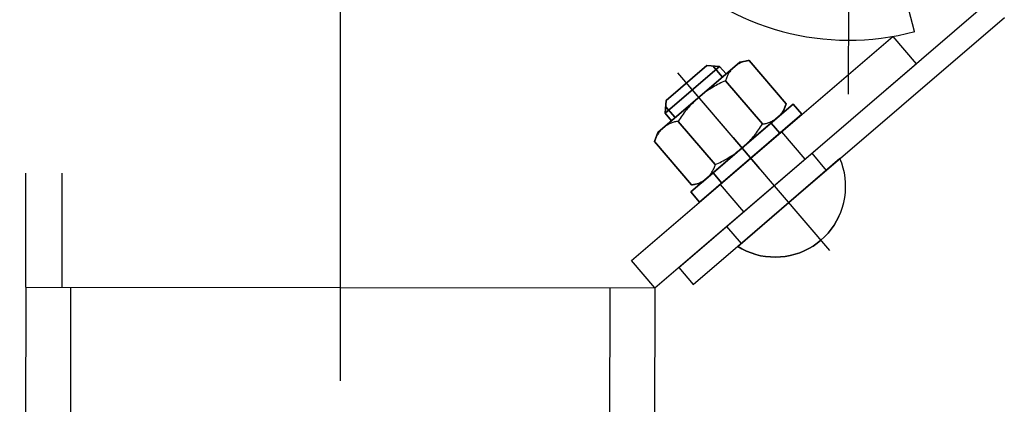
# Model space of a CAD drawing. Header units: metres. Extents: x -912764 to -454925, y -2226138 to -1112338.
# Tile 203 of 256: x -456306.5874 to -456306.3683, y -1112953.9793 to -1112953.8937. Entities that reach past the tile are written whole.
import ezdxf

# ---------------------------------------------------------------- set-up
doc = ezdxf.new("R2010")
doc.units = ezdxf.units.M
doc.linetypes.add('DASHDOT2', pattern=[0.375, 0.25, -0.0625, 0, -0.0625])
doc.linetypes.add('SOLID', pattern=[0])
doc.layers.add('025-OSY', color=4, linetype='DASHDOT2')
doc.layers.add('025-ZSvodidlo', color=1, linetype='Continuous')
doc.layers.add('_NOVÝ STAV', color=1, linetype='Continuous', lineweight=30)
doc.layers.add('_NOVÝ STAV - POPISKY KATASTR', color=7, linetype='Continuous', lineweight=30)

# ---------------------------------------------------------------- blocks, each defined once
blk = doc.blocks.new('A$C021ef3a7')
at = {"layer": '025-OSY', "color": 1}
for p, q in [((-0.16276, 0.43432), (-0.16276, -0.81393)), ((-0.04946, 0.3916), (-0.04968, 0.24806))]:
    blk.add_line(p, q, dxfattribs=at)
at = {"layer": '025-ZSvodidlo', "color": 1}
for p, q in [((-0.08743, 0.20953), (-0.01821, 0.26887)), ((-0.03491, 0.26198), (-0.03619, 0.26681)), ((-0.08417, 0.20574), (-0.01495, 0.26508)), ((-0.09795, 0.21105), (-0.0398, 0.2609)), ((-0.0398, 0.2609), (-0.03459, 0.25483)), ((-0.09274, 0.20498), (-0.03459, 0.25483)), ((-0.0538, 0.21333), (-0.08765, 0.25281)), ((-0.07138, 0.23383), (-0.08491, 0.24962)), ((-0.06454, 0.23969), (-0.05934, 0.23361)), ((-0.05782, 0.23492), (-0.05457, 0.23112)), ((-0.23274, 0.20518), (-0.23271, 0.23047)), ((-0.22471, 0.23046), (-0.22474, 0.20517)), ((-0.07821, 0.22797), (-0.073, 0.2219)), ((-0.0768, 0.21864), (-0.07355, 0.21485)), ((-0.09274, 0.20498), (-0.09795, 0.21105)), ((-0.08743, 0.20953), (-0.08417, 0.20574)), ((-0.23275, 0.20518), (-0.23409, -0.69553)), ((-0.23275, 0.20518), (-0.09274, 0.20498)), ((-0.22275, 0.20517), (-0.22409, -0.69595)), ((-0.10275, 0.20499), (-0.1041, -0.70093)), ((-0.09275, 0.20498), (-0.0941, -0.70134))]:
    blk.add_line(p, q, dxfattribs=at)
blk.add_arc((-0.04958, 0.31706), 0.057, 104.9152, 284.9152, dxfattribs=at)
for points in [[(-0.09207, 0.23953), (-0.09207, 0.23953, 0.0007), (-0.07385, 0.25515, 0.0007), (-0.07385, 0.25515)], [(-0.09047, 0.24381), (-0.09047, 0.24381, 0.0006), (-0.07832, 0.25422, 0.0006), (-0.07832, 0.25422)], [(-0.08114, 0.25444), (-0.08114, 0.25444, 0.0006), (-0.09025, 0.24663, 0.0006), (-0.09025, 0.24663)], [(-0.07832, 0.25422), (-0.07832, 0.25422, 0.0006), (-0.08114, 0.25444, 0.0006), (-0.08114, 0.25444)], [(-0.07771, 0.25185), (-0.07771, 0.25185, 0.0006), (-0.07985, 0.25434, 0.0006), (-0.07985, 0.25434)], [(-0.07689, 0.25255), (-0.07689, 0.25255, 0.0006), (-0.07832, 0.25422, 0.0006), (-0.07832, 0.25422)], [(-0.07491, 0.25424), (-0.07491, 0.25424, 0.0007), (-0.07507, 0.25411, 0.0007), (-0.07507, 0.25411)], [(-0.07475, 0.25436), (-0.07475, 0.25436, 0.0007), (-0.07491, 0.25424, 0.0007), (-0.07491, 0.25424)], [(-0.07459, 0.25448), (-0.07459, 0.25448, 0.0007), (-0.07475, 0.25436, 0.0007), (-0.07475, 0.25436)], [(-0.07442, 0.2546), (-0.07442, 0.2546, 0.0007), (-0.07459, 0.25448, 0.0007), (-0.07459, 0.25448)], [(-0.07424, 0.25471), (-0.07424, 0.25471, 0.0007), (-0.07442, 0.2546, 0.0007), (-0.07442, 0.2546)], [(-0.07407, 0.25481), (-0.07407, 0.25481, 0.0007), (-0.07424, 0.25471, 0.0007), (-0.07424, 0.25471)], [(-0.07389, 0.25491), (-0.07389, 0.25491, 0.0007), (-0.07407, 0.25481, 0.0007), (-0.07407, 0.25481)], [(-0.0737, 0.255), (-0.0737, 0.255, 0.0007), (-0.07389, 0.25491, 0.0007), (-0.07389, 0.25491)], [(-0.07385, 0.25515), (-0.07385, 0.25515, 0.0007), (-0.07174, 0.25555, 0.0007), (-0.07174, 0.25555)], [(-0.07352, 0.25508), (-0.07352, 0.25508, 0.0007), (-0.0737, 0.255, 0.0007), (-0.0737, 0.255)], [(-0.07333, 0.25516), (-0.07333, 0.25516, 0.0007), (-0.07352, 0.25508, 0.0007), (-0.07352, 0.25508)], [(-0.07314, 0.25523), (-0.07314, 0.25523, 0.0007), (-0.07333, 0.25516, 0.0007), (-0.07333, 0.25516)], [(-0.07294, 0.2553), (-0.07294, 0.2553, 0.0007), (-0.07314, 0.25523, 0.0007), (-0.07314, 0.25523)], [(-0.07275, 0.25535), (-0.07275, 0.25535, 0.0007), (-0.07294, 0.2553, 0.0007), (-0.07294, 0.2553)], [(-0.07255, 0.25541), (-0.07255, 0.25541, 0.0007), (-0.07275, 0.25535, 0.0007), (-0.07275, 0.25535)], [(-0.07235, 0.25545), (-0.07235, 0.25545, 0.0007), (-0.07255, 0.25541, 0.0007), (-0.07255, 0.25541)], [(-0.07215, 0.25549), (-0.07215, 0.25549, 0.0007), (-0.07235, 0.25545, 0.0007), (-0.07235, 0.25545)], [(-0.07195, 0.25552), (-0.07195, 0.25552, 0.0007), (-0.07215, 0.25549, 0.0007), (-0.07215, 0.25549)], [(-0.07174, 0.25555), (-0.07174, 0.25555, 0.0007), (-0.07195, 0.25552, 0.0007), (-0.07195, 0.25552)], [(-0.06351, 0.24594), (-0.06351, 0.24594, 0.0007), (-0.07174, 0.25555, 0.0007), (-0.07174, 0.25555)], [(-0.07657, 0.25219), (-0.07657, 0.25219, 0.0007), (-0.07666, 0.252, 0.0007), (-0.07666, 0.252)], [(-0.07648, 0.25237), (-0.07648, 0.25237, 0.0007), (-0.07657, 0.25219, 0.0007), (-0.07657, 0.25219)], [(-0.07638, 0.25255), (-0.07638, 0.25255, 0.0007), (-0.07648, 0.25237, 0.0007), (-0.07648, 0.25237)], [(-0.07627, 0.25272), (-0.07627, 0.25272, 0.0007), (-0.07638, 0.25255, 0.0007), (-0.07638, 0.25255)], [(-0.07616, 0.25289), (-0.07616, 0.25289, 0.0007), (-0.07627, 0.25272, 0.0007), (-0.07627, 0.25272)], [(-0.07604, 0.25306), (-0.07604, 0.25306, 0.0007), (-0.07616, 0.25289, 0.0007), (-0.07616, 0.25289)], [(-0.07592, 0.25322), (-0.07592, 0.25322, 0.0007), (-0.07604, 0.25306, 0.0007), (-0.07604, 0.25306)], [(-0.07579, 0.25338), (-0.07579, 0.25338, 0.0007), (-0.07592, 0.25322, 0.0007), (-0.07592, 0.25322)], [(-0.07566, 0.25354), (-0.07566, 0.25354, 0.0007), (-0.07579, 0.25338, 0.0007), (-0.07579, 0.25338)], [(-0.07552, 0.25369), (-0.07552, 0.25369, 0.0007), (-0.07566, 0.25354, 0.0007), (-0.07566, 0.25354)], [(-0.07537, 0.25383), (-0.07537, 0.25383, 0.0007), (-0.07552, 0.25369, 0.0007), (-0.07552, 0.25369)], [(-0.07523, 0.25397), (-0.07523, 0.25397, 0.0007), (-0.07537, 0.25383, 0.0007), (-0.07537, 0.25383)], [(-0.07507, 0.25411), (-0.07507, 0.25411, 0.0007), (-0.07523, 0.25397, 0.0007), (-0.07523, 0.25397)], [(-0.07945, 0.24982), (-0.07945, 0.24982, 0.0007), (-0.07979, 0.24962, 0.0007), (-0.07979, 0.24962)], [(-0.07911, 0.25001), (-0.07911, 0.25001, 0.0007), (-0.07945, 0.24982, 0.0007), (-0.07945, 0.24982)], [(-0.07877, 0.2502), (-0.07877, 0.2502, 0.0007), (-0.07911, 0.25001, 0.0007), (-0.07911, 0.25001)], [(-0.07842, 0.25038), (-0.07842, 0.25038, 0.0007), (-0.07877, 0.2502, 0.0007), (-0.07877, 0.2502)], [(-0.07807, 0.25055), (-0.07807, 0.25055, 0.0007), (-0.07842, 0.25038, 0.0007), (-0.07842, 0.25038)], [(-0.07772, 0.25072), (-0.07772, 0.25072, 0.0007), (-0.07807, 0.25055, 0.0007), (-0.07807, 0.25055)], [(-0.07736, 0.25088), (-0.07736, 0.25088, 0.0007), (-0.07772, 0.25072, 0.0007), (-0.07772, 0.25072)], [(-0.077, 0.25104), (-0.077, 0.25104, 0.0007), (-0.07736, 0.25088, 0.0007), (-0.07736, 0.25088)], [(-0.07695, 0.25124), (-0.07695, 0.25124, 0.0007), (-0.077, 0.25104, 0.0007), (-0.077, 0.25104)], [(-0.06877, 0.24143), (-0.06877, 0.24143, 0.0007), (-0.077, 0.25104, 0.0007), (-0.077, 0.25104)], [(-0.07689, 0.25143), (-0.07689, 0.25143, 0.0007), (-0.07695, 0.25124, 0.0007), (-0.07695, 0.25124)], [(-0.07682, 0.25162), (-0.07682, 0.25162, 0.0007), (-0.07689, 0.25143, 0.0007), (-0.07689, 0.25143)], [(-0.07674, 0.25181), (-0.07674, 0.25181, 0.0007), (-0.07682, 0.25162, 0.0007), (-0.07682, 0.25162)], [(-0.07666, 0.252), (-0.07666, 0.252, 0.0007), (-0.07674, 0.25181, 0.0007), (-0.07674, 0.25181)], [(-0.08236, 0.24784), (-0.08236, 0.24784, 0.0007), (-0.08266, 0.2476, 0.0007), (-0.08266, 0.2476)], [(-0.08205, 0.24808), (-0.08205, 0.24808, 0.0007), (-0.08236, 0.24784, 0.0007), (-0.08236, 0.24784)], [(-0.08174, 0.24832), (-0.08174, 0.24832, 0.0007), (-0.08205, 0.24808, 0.0007), (-0.08205, 0.24808)], [(-0.08143, 0.24855), (-0.08143, 0.24855, 0.0007), (-0.08174, 0.24832, 0.0007), (-0.08174, 0.24832)], [(-0.08111, 0.24878), (-0.08111, 0.24878, 0.0007), (-0.08143, 0.24855, 0.0007), (-0.08143, 0.24855)], [(-0.08078, 0.249), (-0.08078, 0.249, 0.0007), (-0.08111, 0.24878, 0.0007), (-0.08111, 0.24878)], [(-0.08046, 0.24921), (-0.08046, 0.24921, 0.0007), (-0.08078, 0.249, 0.0007), (-0.08078, 0.249)], [(-0.08013, 0.24942), (-0.08013, 0.24942, 0.0007), (-0.08046, 0.24921, 0.0007), (-0.08046, 0.24921)], [(-0.07979, 0.24962), (-0.07979, 0.24962, 0.0007), (-0.08013, 0.24942, 0.0007), (-0.08013, 0.24942)], [(-0.09025, 0.24663), (-0.09025, 0.24663, 0.0006), (-0.09047, 0.24381, 0.0006), (-0.09047, 0.24381)], [(-0.08493, 0.24544), (-0.08493, 0.24544, 0.0007), (-0.08519, 0.24515, 0.0007), (-0.08519, 0.24515)], [(-0.08466, 0.24573), (-0.08466, 0.24573, 0.0007), (-0.08493, 0.24544, 0.0007), (-0.08493, 0.24544)], [(-0.08472, 0.22635), (-0.08472, 0.22635, 0.0007), (-0.06194, 0.24587, 0.0007), (-0.06194, 0.24587)], [(-0.08439, 0.24601), (-0.08439, 0.24601, 0.0007), (-0.08466, 0.24573, 0.0007), (-0.08466, 0.24573)], [(-0.08411, 0.24629), (-0.08411, 0.24629, 0.0007), (-0.08439, 0.24601, 0.0007), (-0.08439, 0.24601)], [(-0.08383, 0.24656), (-0.08383, 0.24656, 0.0007), (-0.08411, 0.24629, 0.0007), (-0.08411, 0.24629)], [(-0.08355, 0.24683), (-0.08355, 0.24683, 0.0007), (-0.08383, 0.24656, 0.0007), (-0.08383, 0.24656)], [(-0.08326, 0.24709), (-0.08326, 0.24709, 0.0007), (-0.08355, 0.24683, 0.0007), (-0.08355, 0.24683)], [(-0.08296, 0.24734), (-0.08296, 0.24734, 0.0007), (-0.08326, 0.24709, 0.0007), (-0.08326, 0.24709)], [(-0.08266, 0.2476), (-0.08266, 0.2476, 0.0007), (-0.08296, 0.24734, 0.0007), (-0.08296, 0.24734)], [(-0.06422, 0.24392), (-0.06422, 0.24392, 0.0007), (-0.06351, 0.24594, 0.0007), (-0.06351, 0.24594)], [(-0.0637, 0.24536), (-0.0637, 0.24536, 0.0007), (-0.06363, 0.24555, 0.0007), (-0.06363, 0.24555)], [(-0.06363, 0.24555), (-0.06363, 0.24555, 0.0007), (-0.06356, 0.24574, 0.0007), (-0.06356, 0.24574)], [(-0.06356, 0.24574), (-0.06356, 0.24574, 0.0007), (-0.06351, 0.24594, 0.0007), (-0.06351, 0.24594)], [(-0.06194, 0.24587), (-0.06194, 0.24587, 0.0007), (-0.05999, 0.24359, 0.0007), (-0.05999, 0.24359)], [(-0.09047, 0.24381), (-0.09047, 0.24381, 0.0006), (-0.08904, 0.24214, 0.0006), (-0.08904, 0.24214)], [(-0.08821, 0.24284), (-0.08821, 0.24284, 0.0006), (-0.09035, 0.24533, 0.0006), (-0.09035, 0.24533)], [(-0.08666, 0.24332), (-0.08666, 0.24332, 0.0007), (-0.08688, 0.243, 0.0007), (-0.08688, 0.243)], [(-0.08642, 0.24364), (-0.08642, 0.24364, 0.0007), (-0.08666, 0.24332, 0.0007), (-0.08666, 0.24332)], [(-0.08619, 0.24395), (-0.08619, 0.24395, 0.0007), (-0.08642, 0.24364, 0.0007), (-0.08642, 0.24364)], [(-0.08595, 0.24426), (-0.08595, 0.24426, 0.0007), (-0.08619, 0.24395, 0.0007), (-0.08619, 0.24395)], [(-0.0857, 0.24456), (-0.0857, 0.24456, 0.0007), (-0.08595, 0.24426, 0.0007), (-0.08595, 0.24426)], [(-0.08545, 0.24486), (-0.08545, 0.24486, 0.0007), (-0.0857, 0.24456, 0.0007), (-0.0857, 0.24456)], [(-0.08519, 0.24515), (-0.08519, 0.24515, 0.0007), (-0.08545, 0.24486, 0.0007), (-0.08545, 0.24486)], [(-0.05999, 0.24359), (-0.05999, 0.24359, 0.0007), (-0.08277, 0.22407, 0.0007), (-0.08277, 0.22407)], [(-0.08244, 0.2283), (-0.08244, 0.2283, 0.0007), (-0.06422, 0.24392, 0.0007), (-0.06422, 0.24392)], [(-0.06514, 0.24315), (-0.06514, 0.24315, 0.0007), (-0.06499, 0.24329, 0.0007), (-0.06499, 0.24329)], [(-0.06499, 0.24329), (-0.06499, 0.24329, 0.0007), (-0.06486, 0.24344, 0.0007), (-0.06486, 0.24344)], [(-0.06486, 0.24344), (-0.06486, 0.24344, 0.0007), (-0.06472, 0.2436, 0.0007), (-0.06472, 0.2436)], [(-0.06472, 0.2436), (-0.06472, 0.2436, 0.0007), (-0.06459, 0.24376, 0.0007), (-0.06459, 0.24376)], [(-0.06459, 0.24376), (-0.06459, 0.24376, 0.0007), (-0.06447, 0.24392, 0.0007), (-0.06447, 0.24392)], [(-0.06447, 0.24392), (-0.06447, 0.24392, 0.0007), (-0.06435, 0.24409, 0.0007), (-0.06435, 0.24409)], [(-0.06435, 0.24409), (-0.06435, 0.24409, 0.0007), (-0.06424, 0.24426, 0.0007), (-0.06424, 0.24426)], [(-0.06424, 0.24426), (-0.06424, 0.24426, 0.0007), (-0.06414, 0.24443, 0.0007), (-0.06414, 0.24443)], [(-0.06414, 0.24443), (-0.06414, 0.24443, 0.0007), (-0.06404, 0.24461, 0.0007), (-0.06404, 0.24461)], [(-0.06404, 0.24461), (-0.06404, 0.24461, 0.0007), (-0.06394, 0.24479, 0.0007), (-0.06394, 0.24479)], [(-0.06394, 0.24479), (-0.06394, 0.24479, 0.0007), (-0.06385, 0.24498, 0.0007), (-0.06385, 0.24498)], [(-0.06385, 0.24498), (-0.06385, 0.24498, 0.0007), (-0.06377, 0.24517, 0.0007), (-0.06377, 0.24517)], [(-0.06377, 0.24517), (-0.06377, 0.24517, 0.0007), (-0.0637, 0.24536, 0.0007), (-0.0637, 0.24536)], [(-0.0902, 0.24107), (-0.0902, 0.24107, 0.0007), (-0.09037, 0.24096, 0.0007), (-0.09037, 0.24096)], [(-0.09002, 0.24118), (-0.09002, 0.24118, 0.0007), (-0.0902, 0.24107, 0.0007), (-0.0902, 0.24107)], [(-0.08985, 0.24128), (-0.08985, 0.24128, 0.0007), (-0.09002, 0.24118, 0.0007), (-0.09002, 0.24118)], [(-0.08967, 0.24138), (-0.08967, 0.24138, 0.0007), (-0.08985, 0.24128, 0.0007), (-0.08985, 0.24128)], [(-0.08948, 0.24147), (-0.08948, 0.24147, 0.0007), (-0.08967, 0.24138, 0.0007), (-0.08967, 0.24138)], [(-0.0893, 0.24155), (-0.0893, 0.24155, 0.0007), (-0.08948, 0.24147, 0.0007), (-0.08948, 0.24147)], [(-0.08911, 0.24163), (-0.08911, 0.24163, 0.0007), (-0.0893, 0.24155, 0.0007), (-0.0893, 0.24155)], [(-0.08892, 0.2417), (-0.08892, 0.2417, 0.0007), (-0.08911, 0.24163, 0.0007), (-0.08911, 0.24163)], [(-0.08872, 0.24177), (-0.08872, 0.24177, 0.0007), (-0.08892, 0.2417, 0.0007), (-0.08892, 0.2417)], [(-0.08853, 0.24183), (-0.08853, 0.24183, 0.0007), (-0.08872, 0.24177, 0.0007), (-0.08872, 0.24177)], [(-0.08833, 0.24188), (-0.08833, 0.24188, 0.0007), (-0.08853, 0.24183, 0.0007), (-0.08853, 0.24183)], [(-0.08813, 0.24192), (-0.08813, 0.24192, 0.0007), (-0.08833, 0.24188, 0.0007), (-0.08833, 0.24188)], [(-0.08793, 0.24196), (-0.08793, 0.24196, 0.0007), (-0.08813, 0.24192, 0.0007), (-0.08813, 0.24192)], [(-0.08773, 0.242), (-0.08773, 0.242, 0.0007), (-0.08793, 0.24196, 0.0007), (-0.08793, 0.24196)], [(-0.08752, 0.24202), (-0.08752, 0.24202, 0.0007), (-0.08773, 0.242, 0.0007), (-0.08773, 0.242)], [(-0.08732, 0.24235), (-0.08732, 0.24235, 0.0007), (-0.08752, 0.24202, 0.0007), (-0.08752, 0.24202)], [(-0.07929, 0.23241), (-0.07929, 0.23241, 0.0007), (-0.08752, 0.24202, 0.0007), (-0.08752, 0.24202)], [(-0.0871, 0.24268), (-0.0871, 0.24268, 0.0007), (-0.08732, 0.24235, 0.0007), (-0.08732, 0.24235)], [(-0.08688, 0.243), (-0.08688, 0.243, 0.0007), (-0.0871, 0.24268, 0.0007), (-0.0871, 0.24268)], [(-0.06919, 0.24077), (-0.06919, 0.24077, 0.0007), (-0.06898, 0.2411, 0.0007), (-0.06898, 0.2411)], [(-0.06898, 0.2411), (-0.06898, 0.2411, 0.0007), (-0.06877, 0.24143, 0.0007), (-0.06877, 0.24143)], [(-0.06877, 0.24143), (-0.06877, 0.24143, 0.0007), (-0.06856, 0.24146, 0.0007), (-0.06856, 0.24146)], [(-0.06856, 0.24146), (-0.06856, 0.24146, 0.0007), (-0.06836, 0.24149, 0.0007), (-0.06836, 0.24149)], [(-0.06836, 0.24149), (-0.06836, 0.24149, 0.0007), (-0.06816, 0.24153, 0.0007), (-0.06816, 0.24153)], [(-0.06816, 0.24153), (-0.06816, 0.24153, 0.0007), (-0.06796, 0.24157, 0.0007), (-0.06796, 0.24157)], [(-0.06796, 0.24157), (-0.06796, 0.24157, 0.0007), (-0.06776, 0.24163, 0.0007), (-0.06776, 0.24163)], [(-0.06776, 0.24163), (-0.06776, 0.24163, 0.0007), (-0.06757, 0.24168, 0.0007), (-0.06757, 0.24168)], [(-0.06757, 0.24168), (-0.06757, 0.24168, 0.0007), (-0.06738, 0.24175, 0.0007), (-0.06738, 0.24175)], [(-0.06738, 0.24175), (-0.06738, 0.24175, 0.0007), (-0.06718, 0.24182, 0.0007), (-0.06718, 0.24182)], [(-0.06718, 0.24182), (-0.06718, 0.24182, 0.0007), (-0.06699, 0.2419, 0.0007), (-0.06699, 0.2419)], [(-0.06699, 0.2419), (-0.06699, 0.2419, 0.0007), (-0.06681, 0.24198, 0.0007), (-0.06681, 0.24198)], [(-0.06492, 0.23936), (-0.06492, 0.23936, 0.0007), (-0.06688, 0.24164, 0.0007), (-0.06688, 0.24164)], [(-0.06681, 0.24198), (-0.06681, 0.24198, 0.0007), (-0.06662, 0.24207, 0.0007), (-0.06662, 0.24207)], [(-0.06662, 0.24207), (-0.06662, 0.24207, 0.0007), (-0.06644, 0.24217, 0.0007), (-0.06644, 0.24217)], [(-0.06644, 0.24217), (-0.06644, 0.24217, 0.0007), (-0.06627, 0.24227, 0.0007), (-0.06627, 0.24227)], [(-0.06627, 0.24227), (-0.06627, 0.24227, 0.0007), (-0.06609, 0.24238, 0.0007), (-0.06609, 0.24238)], [(-0.06609, 0.24238), (-0.06609, 0.24238, 0.0007), (-0.06592, 0.2425, 0.0007), (-0.06592, 0.2425)], [(-0.06592, 0.2425), (-0.06592, 0.2425, 0.0007), (-0.06576, 0.24262, 0.0007), (-0.06576, 0.24262)], [(-0.06576, 0.24262), (-0.06576, 0.24262, 0.0007), (-0.0656, 0.24274, 0.0007), (-0.0656, 0.24274)], [(-0.0656, 0.24274), (-0.0656, 0.24274, 0.0007), (-0.06544, 0.24287, 0.0007), (-0.06544, 0.24287)], [(-0.06544, 0.24287), (-0.06544, 0.24287, 0.0007), (-0.06529, 0.24301, 0.0007), (-0.06529, 0.24301)], [(-0.06529, 0.24301), (-0.06529, 0.24301, 0.0007), (-0.06514, 0.24315, 0.0007), (-0.06514, 0.24315)], [(-0.09278, 0.23751), (-0.09278, 0.23751, 0.0007), (-0.09207, 0.23953, 0.0007), (-0.09207, 0.23953)], [(-0.09216, 0.23902), (-0.09216, 0.23902, 0.0007), (-0.09226, 0.23884, 0.0007), (-0.09226, 0.23884)], [(-0.09205, 0.23919), (-0.09205, 0.23919, 0.0007), (-0.09216, 0.23902, 0.0007), (-0.09216, 0.23902)], [(-0.09194, 0.23936), (-0.09194, 0.23936, 0.0007), (-0.09205, 0.23919, 0.0007), (-0.09205, 0.23919)], [(-0.09182, 0.23953), (-0.09182, 0.23953, 0.0007), (-0.09194, 0.23936, 0.0007), (-0.09194, 0.23936)], [(-0.0917, 0.23969), (-0.0917, 0.23969, 0.0007), (-0.09182, 0.23953, 0.0007), (-0.09182, 0.23953)], [(-0.09157, 0.23985), (-0.09157, 0.23985, 0.0007), (-0.0917, 0.23969, 0.0007), (-0.0917, 0.23969)], [(-0.09144, 0.24001), (-0.09144, 0.24001, 0.0007), (-0.09157, 0.23985, 0.0007), (-0.09157, 0.23985)], [(-0.0913, 0.24016), (-0.0913, 0.24016, 0.0007), (-0.09144, 0.24001, 0.0007), (-0.09144, 0.24001)], [(-0.09115, 0.2403), (-0.09115, 0.2403, 0.0007), (-0.0913, 0.24016, 0.0007), (-0.0913, 0.24016)], [(-0.09101, 0.24045), (-0.09101, 0.24045, 0.0007), (-0.09115, 0.2403, 0.0007), (-0.09115, 0.2403)], [(-0.09085, 0.24058), (-0.09085, 0.24058, 0.0007), (-0.09101, 0.24045, 0.0007), (-0.09101, 0.24045)], [(-0.09069, 0.24071), (-0.09069, 0.24071, 0.0007), (-0.09085, 0.24058, 0.0007), (-0.09085, 0.24058)], [(-0.09053, 0.24084), (-0.09053, 0.24084, 0.0007), (-0.09069, 0.24071, 0.0007), (-0.09069, 0.24071)], [(-0.09037, 0.24096), (-0.09037, 0.24096, 0.0007), (-0.09053, 0.24084, 0.0007), (-0.09053, 0.24084)], [(-0.07084, 0.23859), (-0.07084, 0.23859, 0.0007), (-0.07059, 0.23889, 0.0007), (-0.07059, 0.23889)], [(-0.07059, 0.23889), (-0.07059, 0.23889, 0.0007), (-0.07035, 0.2392, 0.0007), (-0.07035, 0.2392)], [(-0.07035, 0.2392), (-0.07035, 0.2392, 0.0007), (-0.0701, 0.2395, 0.0007), (-0.0701, 0.2395)], [(-0.0701, 0.2395), (-0.0701, 0.2395, 0.0007), (-0.06987, 0.23982, 0.0007), (-0.06987, 0.23982)], [(-0.06987, 0.23982), (-0.06987, 0.23982, 0.0007), (-0.06964, 0.24013, 0.0007), (-0.06964, 0.24013)], [(-0.06964, 0.24013), (-0.06964, 0.24013, 0.0007), (-0.06941, 0.24045, 0.0007), (-0.06941, 0.24045)], [(-0.06941, 0.24045), (-0.06941, 0.24045, 0.0007), (-0.06919, 0.24077, 0.0007), (-0.06919, 0.24077)], [(-0.09273, 0.23771), (-0.09273, 0.23771, 0.0007), (-0.09278, 0.23751, 0.0007), (-0.09278, 0.23751)], [(-0.08455, 0.2279), (-0.08455, 0.2279, 0.0007), (-0.09278, 0.23751, 0.0007), (-0.09278, 0.23751)], [(-0.09267, 0.2379), (-0.09267, 0.2379, 0.0007), (-0.09273, 0.23771, 0.0007), (-0.09273, 0.23771)], [(-0.0926, 0.2381), (-0.0926, 0.2381, 0.0007), (-0.09267, 0.2379, 0.0007), (-0.09267, 0.2379)], [(-0.09252, 0.23829), (-0.09252, 0.23829, 0.0007), (-0.0926, 0.2381, 0.0007), (-0.0926, 0.2381)], [(-0.09244, 0.23847), (-0.09244, 0.23847, 0.0007), (-0.09252, 0.23829, 0.0007), (-0.09252, 0.23829)], [(-0.09235, 0.23866), (-0.09235, 0.23866, 0.0007), (-0.09244, 0.23847, 0.0007), (-0.09244, 0.23847)], [(-0.09226, 0.23884), (-0.09226, 0.23884, 0.0007), (-0.09235, 0.23866, 0.0007), (-0.09235, 0.23866)], [(-0.06942, 0.23155), (-0.06942, 0.23155, 0.0007), (-0.07528, 0.23839, 0.0007), (-0.07528, 0.23839)], [(-0.07274, 0.23663), (-0.07274, 0.23663, 0.0007), (-0.07246, 0.23689, 0.0007), (-0.07246, 0.23689)], [(-0.07246, 0.23689), (-0.07246, 0.23689, 0.0007), (-0.07218, 0.23717, 0.0007), (-0.07218, 0.23717)], [(-0.07218, 0.23717), (-0.07218, 0.23717, 0.0007), (-0.0719, 0.23744, 0.0007), (-0.0719, 0.23744)], [(-0.0719, 0.23744), (-0.0719, 0.23744, 0.0007), (-0.07163, 0.23772, 0.0007), (-0.07163, 0.23772)], [(-0.07163, 0.23772), (-0.07163, 0.23772, 0.0007), (-0.07136, 0.23801, 0.0007), (-0.07136, 0.23801)], [(-0.07136, 0.23801), (-0.07136, 0.23801, 0.0007), (-0.0711, 0.2383, 0.0007), (-0.0711, 0.2383)], [(-0.0711, 0.2383), (-0.0711, 0.2383, 0.0007), (-0.07084, 0.23859, 0.0007), (-0.07084, 0.23859)], [(-0.07551, 0.23445), (-0.07551, 0.23445, 0.0007), (-0.07519, 0.23467, 0.0007), (-0.07519, 0.23467)], [(-0.07519, 0.23467), (-0.07519, 0.23467, 0.0007), (-0.07487, 0.2349, 0.0007), (-0.07487, 0.2349)], [(-0.07487, 0.2349), (-0.07487, 0.2349, 0.0007), (-0.07455, 0.23513, 0.0007), (-0.07455, 0.23513)], [(-0.07455, 0.23513), (-0.07455, 0.23513, 0.0007), (-0.07424, 0.23537, 0.0007), (-0.07424, 0.23537)], [(-0.07424, 0.23537), (-0.07424, 0.23537, 0.0007), (-0.07393, 0.23561, 0.0007), (-0.07393, 0.23561)], [(-0.07393, 0.23561), (-0.07393, 0.23561, 0.0007), (-0.07363, 0.23586, 0.0007), (-0.07363, 0.23586)], [(-0.07363, 0.23586), (-0.07363, 0.23586, 0.0007), (-0.07333, 0.23611, 0.0007), (-0.07333, 0.23611)], [(-0.07333, 0.23611), (-0.07333, 0.23611, 0.0007), (-0.07304, 0.23637, 0.0007), (-0.07304, 0.23637)], [(-0.07304, 0.23637), (-0.07304, 0.23637, 0.0007), (-0.07274, 0.23663, 0.0007), (-0.07274, 0.23663)], [(-0.07934, 0.23222), (-0.07934, 0.23222, 0.0007), (-0.07929, 0.23241, 0.0007), (-0.07929, 0.23241)], [(-0.07929, 0.23241), (-0.07929, 0.23241, 0.0007), (-0.07893, 0.23257, 0.0007), (-0.07893, 0.23257)], [(-0.07893, 0.23257), (-0.07893, 0.23257, 0.0007), (-0.07857, 0.23273, 0.0007), (-0.07857, 0.23273)], [(-0.07857, 0.23273), (-0.07857, 0.23273, 0.0007), (-0.07822, 0.2329, 0.0007), (-0.07822, 0.2329)], [(-0.07822, 0.2329), (-0.07822, 0.2329, 0.0007), (-0.07787, 0.23307, 0.0007), (-0.07787, 0.23307)], [(-0.07787, 0.23307), (-0.07787, 0.23307, 0.0007), (-0.07752, 0.23325, 0.0007), (-0.07752, 0.23325)], [(-0.07752, 0.23325), (-0.07752, 0.23325, 0.0007), (-0.07718, 0.23344, 0.0007), (-0.07718, 0.23344)], [(-0.07718, 0.23344), (-0.07718, 0.23344, 0.0007), (-0.07684, 0.23363, 0.0007), (-0.07684, 0.23363)], [(-0.07684, 0.23363), (-0.07684, 0.23363, 0.0007), (-0.0765, 0.23383, 0.0007), (-0.0765, 0.23383)], [(-0.0765, 0.23383), (-0.0765, 0.23383, 0.0007), (-0.07617, 0.23403, 0.0007), (-0.07617, 0.23403)], [(-0.07617, 0.23403), (-0.07617, 0.23403, 0.0007), (-0.07584, 0.23424, 0.0007), (-0.07584, 0.23424)], [(-0.07584, 0.23424), (-0.07584, 0.23424, 0.0007), (-0.07551, 0.23445, 0.0007), (-0.07551, 0.23445)], [(-0.05153, 0.23372), (-0.05153, 0.23372, 0.0006), (-0.0743, 0.2142, 0.0006), (-0.0743, 0.2142)], [(-0.05113, 0.23269), (-0.05113, 0.23269, 0.0006), (-0.05153, 0.23372, 0.0006), (-0.05153, 0.23372)], [(-0.05081, 0.23163), (-0.05081, 0.23163, 0.0006), (-0.05113, 0.23269, 0.0006), (-0.05113, 0.23269)], [(-0.0805, 0.23007), (-0.0805, 0.23007, 0.0007), (-0.08037, 0.23023, 0.0007), (-0.08037, 0.23023)], [(-0.08037, 0.23023), (-0.08037, 0.23023, 0.0007), (-0.08025, 0.23039, 0.0007), (-0.08025, 0.23039)], [(-0.08025, 0.23039), (-0.08025, 0.23039, 0.0007), (-0.08013, 0.23056, 0.0007), (-0.08013, 0.23056)], [(-0.08013, 0.23056), (-0.08013, 0.23056, 0.0007), (-0.08002, 0.23073, 0.0007), (-0.08002, 0.23073)], [(-0.08002, 0.23073), (-0.08002, 0.23073, 0.0007), (-0.07992, 0.23091, 0.0007), (-0.07992, 0.23091)], [(-0.07992, 0.23091), (-0.07992, 0.23091, 0.0007), (-0.07982, 0.23109, 0.0007), (-0.07982, 0.23109)], [(-0.07982, 0.23109), (-0.07982, 0.23109, 0.0007), (-0.07972, 0.23127, 0.0007), (-0.07972, 0.23127)], [(-0.07783, 0.2283), (-0.07783, 0.2283, 0.0007), (-0.07978, 0.23058, 0.0007), (-0.07978, 0.23058)], [(-0.07972, 0.23127), (-0.07972, 0.23127, 0.0007), (-0.07963, 0.23145, 0.0007), (-0.07963, 0.23145)], [(-0.07963, 0.23145), (-0.07963, 0.23145, 0.0007), (-0.07955, 0.23164, 0.0007), (-0.07955, 0.23164)], [(-0.07955, 0.23164), (-0.07955, 0.23164, 0.0007), (-0.07948, 0.23183, 0.0007), (-0.07948, 0.23183)], [(-0.07948, 0.23183), (-0.07948, 0.23183, 0.0007), (-0.07941, 0.23202, 0.0007), (-0.07941, 0.23202)], [(-0.07941, 0.23202), (-0.07941, 0.23202, 0.0007), (-0.07934, 0.23222, 0.0007), (-0.07934, 0.23222)], [(-0.05056, 0.23056), (-0.05056, 0.23056, 0.0006), (-0.05081, 0.23163, 0.0006), (-0.05081, 0.23163)], [(-0.05038, 0.22947), (-0.05038, 0.22947, 0.0006), (-0.05056, 0.23056, 0.0006), (-0.05056, 0.23056)], [(-0.08455, 0.2279), (-0.08455, 0.2279, 0.0007), (-0.08244, 0.2283, 0.0007), (-0.08244, 0.2283)], [(-0.08455, 0.2279), (-0.08455, 0.2279, 0.0007), (-0.08434, 0.22793, 0.0007), (-0.08434, 0.22793)], [(-0.08434, 0.22793), (-0.08434, 0.22793, 0.0007), (-0.08414, 0.22796, 0.0007), (-0.08414, 0.22796)], [(-0.08414, 0.22796), (-0.08414, 0.22796, 0.0007), (-0.08394, 0.228, 0.0007), (-0.08394, 0.228)], [(-0.08394, 0.228), (-0.08394, 0.228, 0.0007), (-0.08374, 0.22805, 0.0007), (-0.08374, 0.22805)], [(-0.08374, 0.22805), (-0.08374, 0.22805, 0.0007), (-0.08354, 0.2281, 0.0007), (-0.08354, 0.2281)], [(-0.08354, 0.2281), (-0.08354, 0.2281, 0.0007), (-0.08335, 0.22816, 0.0007), (-0.08335, 0.22816)], [(-0.08335, 0.22816), (-0.08335, 0.22816, 0.0007), (-0.08316, 0.22822, 0.0007), (-0.08316, 0.22822)], [(-0.08316, 0.22822), (-0.08316, 0.22822, 0.0007), (-0.08296, 0.22829, 0.0007), (-0.08296, 0.22829)], [(-0.08296, 0.22829), (-0.08296, 0.22829, 0.0007), (-0.08277, 0.22837, 0.0007), (-0.08277, 0.22837)], [(-0.08277, 0.22837), (-0.08277, 0.22837, 0.0007), (-0.08259, 0.22846, 0.0007), (-0.08259, 0.22846)], [(-0.08259, 0.22846), (-0.08259, 0.22846, 0.0007), (-0.08241, 0.22855, 0.0007), (-0.08241, 0.22855)], [(-0.08241, 0.22855), (-0.08241, 0.22855, 0.0007), (-0.08222, 0.22864, 0.0007), (-0.08222, 0.22864)], [(-0.08222, 0.22864), (-0.08222, 0.22864, 0.0007), (-0.08205, 0.22875, 0.0007), (-0.08205, 0.22875)], [(-0.08205, 0.22875), (-0.08205, 0.22875, 0.0007), (-0.08187, 0.22885, 0.0007), (-0.08187, 0.22885)], [(-0.08187, 0.22885), (-0.08187, 0.22885, 0.0007), (-0.0817, 0.22897, 0.0007), (-0.0817, 0.22897)], [(-0.0817, 0.22897), (-0.0817, 0.22897, 0.0007), (-0.08154, 0.22909, 0.0007), (-0.08154, 0.22909)], [(-0.08154, 0.22909), (-0.08154, 0.22909, 0.0007), (-0.08138, 0.22921, 0.0007), (-0.08138, 0.22921)], [(-0.08138, 0.22921), (-0.08138, 0.22921, 0.0007), (-0.08122, 0.22934, 0.0007), (-0.08122, 0.22934)], [(-0.08122, 0.22934), (-0.08122, 0.22934, 0.0007), (-0.08107, 0.22948, 0.0007), (-0.08107, 0.22948)], [(-0.08107, 0.22948), (-0.08107, 0.22948, 0.0007), (-0.08092, 0.22962, 0.0007), (-0.08092, 0.22962)], [(-0.08092, 0.22962), (-0.08092, 0.22962, 0.0007), (-0.08077, 0.22977, 0.0007), (-0.08077, 0.22977)], [(-0.08077, 0.22977), (-0.08077, 0.22977, 0.0007), (-0.08064, 0.22992, 0.0007), (-0.08064, 0.22992)], [(-0.08064, 0.22992), (-0.08064, 0.22992, 0.0007), (-0.0805, 0.23007, 0.0007), (-0.0805, 0.23007)], [(-0.05029, 0.22836), (-0.05029, 0.22836, 0.0006), (-0.05038, 0.22947, 0.0006), (-0.05038, 0.22947)], [(-0.05027, 0.22726), (-0.05027, 0.22726, 0.0006), (-0.05029, 0.22836, 0.0006), (-0.05029, 0.22836)], [(-0.08277, 0.22407), (-0.08277, 0.22407, 0.0007), (-0.08472, 0.22635, 0.0007), (-0.08472, 0.22635)], [(-0.05046, 0.22506), (-0.05046, 0.22506, 0.0006), (-0.05033, 0.22616, 0.0006), (-0.05033, 0.22616)], [(-0.05033, 0.22616), (-0.05033, 0.22616, 0.0006), (-0.05027, 0.22726, 0.0006), (-0.05027, 0.22726)], [(-0.05097, 0.22291), (-0.05097, 0.22291, 0.0006), (-0.05068, 0.22397, 0.0006), (-0.05068, 0.22397)], [(-0.05068, 0.22397), (-0.05068, 0.22397, 0.0006), (-0.05046, 0.22506, 0.0006), (-0.05046, 0.22506)], [(-0.05177, 0.22085), (-0.05177, 0.22085, 0.0006), (-0.05133, 0.22186, 0.0006), (-0.05133, 0.22186)], [(-0.05133, 0.22186), (-0.05133, 0.22186, 0.0006), (-0.05097, 0.22291, 0.0006), (-0.05097, 0.22291)], [(-0.05285, 0.21892), (-0.05285, 0.21892, 0.0006), (-0.05227, 0.21986, 0.0006), (-0.05227, 0.21986)], [(-0.05227, 0.21986), (-0.05227, 0.21986, 0.0006), (-0.05177, 0.22085, 0.0006), (-0.05177, 0.22085)], [(-0.05494, 0.21636), (-0.05494, 0.21636, 0.0006), (-0.05418, 0.21716, 0.0006), (-0.05418, 0.21716)], [(-0.05418, 0.21716), (-0.05418, 0.21716, 0.0006), (-0.05348, 0.21802, 0.0006), (-0.05348, 0.21802)], [(-0.05348, 0.21802), (-0.05348, 0.21802, 0.0006), (-0.05285, 0.21892, 0.0006), (-0.05285, 0.21892)], [(-0.05753, 0.21429), (-0.05753, 0.21429, 0.0006), (-0.05662, 0.21492, 0.0006), (-0.05662, 0.21492)], [(-0.05662, 0.21492), (-0.05662, 0.21492, 0.0006), (-0.05576, 0.21561, 0.0006), (-0.05576, 0.21561)], [(-0.05576, 0.21561), (-0.05576, 0.21561, 0.0006), (-0.05494, 0.21636, 0.0006), (-0.05494, 0.21636)], [(-0.0743, 0.2142), (-0.0743, 0.2142, 0.0006), (-0.07335, 0.21365, 0.0006), (-0.07335, 0.21365)], [(-0.07335, 0.21365), (-0.07335, 0.21365, 0.0006), (-0.07235, 0.21316, 0.0006), (-0.07235, 0.21316)], [(-0.07235, 0.21316), (-0.07235, 0.21316, 0.0006), (-0.07133, 0.21275, 0.0006), (-0.07133, 0.21275)], [(-0.07133, 0.21275), (-0.07133, 0.21275, 0.0006), (-0.07027, 0.21242, 0.0006), (-0.07027, 0.21242)], [(-0.06154, 0.21246), (-0.06154, 0.21246, 0.0006), (-0.06049, 0.21281, 0.0006), (-0.06049, 0.21281)], [(-0.06049, 0.21281), (-0.06049, 0.21281, 0.0006), (-0.05947, 0.21324, 0.0006), (-0.05947, 0.21324)], [(-0.05947, 0.21324), (-0.05947, 0.21324, 0.0006), (-0.05848, 0.21373, 0.0006), (-0.05848, 0.21373)], [(-0.05848, 0.21373), (-0.05848, 0.21373, 0.0006), (-0.05753, 0.21429, 0.0006), (-0.05753, 0.21429)], [(-0.07027, 0.21242), (-0.07027, 0.21242, 0.0006), (-0.0692, 0.21215, 0.0006), (-0.0692, 0.21215)], [(-0.0692, 0.21215), (-0.0692, 0.21215, 0.0006), (-0.06811, 0.21197, 0.0006), (-0.06811, 0.21197)], [(-0.06811, 0.21197), (-0.06811, 0.21197, 0.0006), (-0.06701, 0.21186, 0.0006), (-0.06701, 0.21186)], [(-0.06701, 0.21186), (-0.06701, 0.21186, 0.0006), (-0.0659, 0.21182, 0.0006), (-0.0659, 0.21182)], [(-0.0659, 0.21182), (-0.0659, 0.21182, 0.0006), (-0.0648, 0.21187, 0.0006), (-0.0648, 0.21187)], [(-0.0648, 0.21187), (-0.0648, 0.21187, 0.0006), (-0.0637, 0.21199, 0.0006), (-0.0637, 0.21199)], [(-0.0637, 0.21199), (-0.0637, 0.21199, 0.0006), (-0.06261, 0.21219, 0.0006), (-0.06261, 0.21219)], [(-0.06261, 0.21219), (-0.06261, 0.21219, 0.0006), (-0.06154, 0.21246, 0.0006), (-0.06154, 0.21246)]]:
    blk.add_3dface(points, dxfattribs=at)
blk = doc.blocks.new('A$C4eac8e0d')
at = {"layer": '_NOVÝ STAV', "linetype": 'SOLID'}
blk.add_blockref('A$C021ef3a7', (-0.19789, 0.88074), dxfattribs=at)

msp = doc.modelspace()

# ---------------------------------------------------------------- block references
at = {"layer": '_NOVÝ STAV - POPISKY KATASTR', "lineweight": 50}
msp.add_blockref('A$C4eac8e0d', (-456306.15541, -1112955.0391), dxfattribs=at)

doc.saveas('drawing.dxf')
